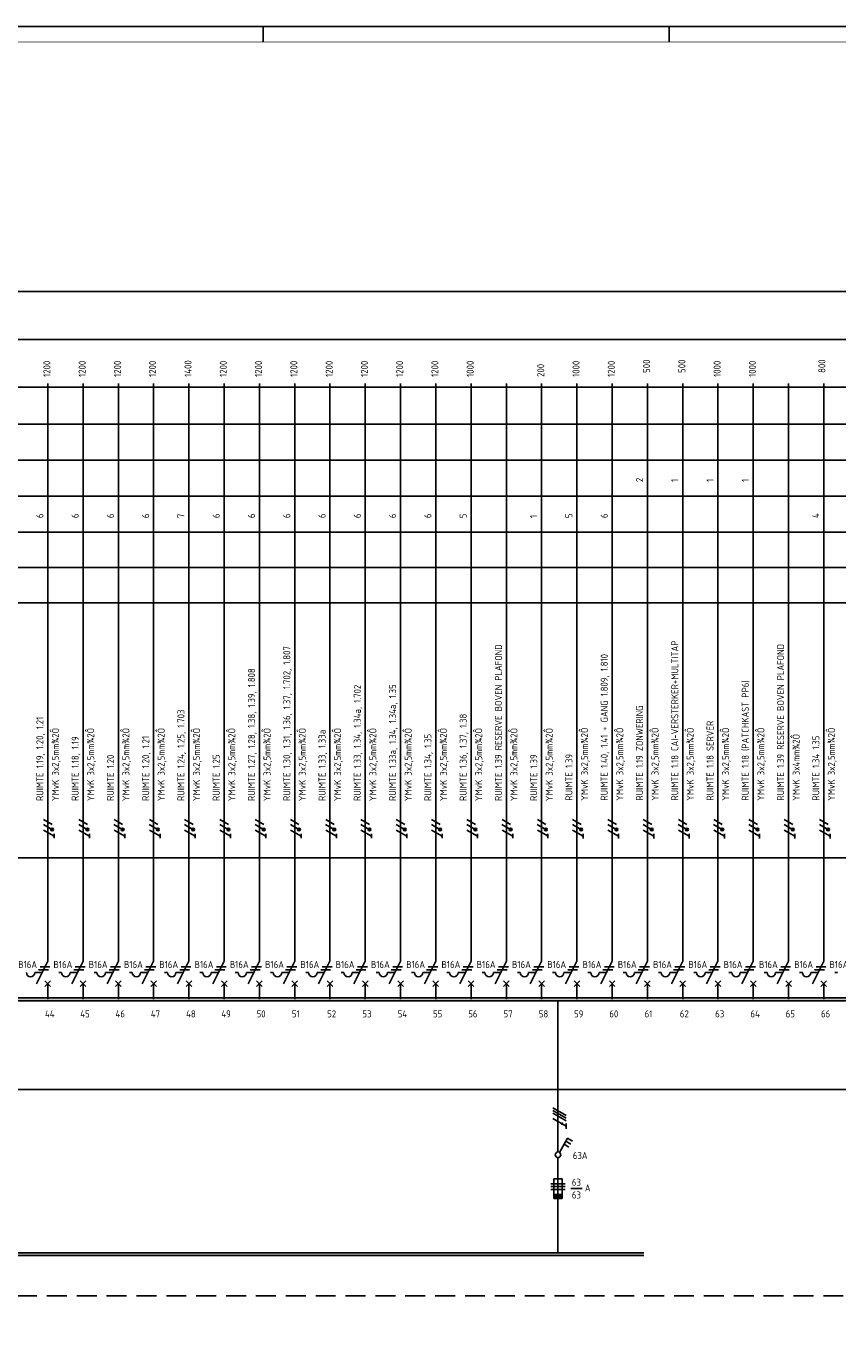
# Model space of a CAD drawing. Header units: millimetres. Extents: x 0 to 1189, y -5 to 836.
# Tile 5 of 10: x 259 to 518, y 416 to 836. Entities that reach past the tile are written whole.
import ezdxf
from ezdxf.enums import TextEntityAlignment as Align

# ---------------------------------------------------------------- set-up
doc = ezdxf.new("R2010")
doc.units = ezdxf.units.MM
doc.linetypes.add('HIDDEN', pattern=[9.525, 6.35, -3.175])
doc.layers.get('0').update_dxf_attribs({"linetype": 'CONTINUOUS'})
for name, color, linetype in [('1', 7, 'CONTINUOUS'), ('40', 1, 'CONTINUOUS'), ('70', 1, 'CONTINUOUS'), ('71', 2, 'CONTINUOUS'), ('73', 4, 'CONTINUOUS'), ('EL$2B---_KADER', 4, 'CONTINUOUS'), ('LIJN018', 210, 'CONTINUOUS'), ('LIJN025', 10, 'CONTINUOUS'), ('LIJN035', 50, 'CONTINUOUS'), ('LIJN050', 90, 'CONTINUOUS'), ('TEKST25', 10, 'CONTINUOUS'), ('TEKST35', 50, 'CONTINUOUS'), ('TEKST50', 90, 'CONTINUOUS')]:
    doc.layers.add(name, color=color, linetype=linetype)
doc.styles.add('5_0', font='iso.shx')
doc.styles.add('ISO', font='ISO.SHX')
doc.styles.add('NEN', font='iso.shx')
doc.styles.add('ROMAND', font='romand')

# ---------------------------------------------------------------- blocks, each defined once
blk = doc.blocks.new('A0')
at = {"layer": 'LIJN025'}
for p, q in [((334.5, 836), (334.5, 841)), ((464, 836), (464, 841))]:
    blk.add_line(p, q, dxfattribs=at)
blk.add_lwpolyline([(1189, 841), (1189, 0), (0, 0), (0, 841)], close=True, dxfattribs=at)
at = {"layer": 'LIJN050', "const_width": 0.2}
blk.add_lwpolyline([(1184, 836), (25, 836), (25, 5), (1184, 5)], close=True, dxfattribs=at)
at = {"layer": 'TEKST25', "style": 'ROMAND', "width": 2.899115}
blk.add_attdef('STATUS', text='', height=2.5, dxfattribs=at).set_placement((1143, 71.5), (1182, 71.5), align=Align.FIT)
at = {"layer": 'TEKST25', "style": 'ISO'}
for tag, p in [('E', (1144.25, 66)), ('NAAM-E', (1155.75, 66)), ('DATUM-E', (1174, 66)), ('D', (1144.25, 61)), ('NAAM-D', (1155.75, 61)), ('DATUM-D', (1174, 61)), ('C', (1144.25, 56)), ('NAAM-C', (1155.75, 56)), ('DATUM-C', (1174, 56)), ('B', (1144.25, 51)), ('NAAM-B', (1155.75, 51)), ('DATUM-B', (1174, 51)), ('A', (1144.25, 46)), ('NAAM-A', (1155.75, 46)), ('DATUM-A', (1174, 46))]:
    blk.add_attdef(tag, text='', height=2.5, dxfattribs=at).set_placement(p, align=Align.CENTER)
for tag, p in [('DATUM', (1021.75, 36.25)), ('SCHAAL', (1057, 36.25)), ('GETEKEND', (1087.25, 36.25)), ('GECONTOL.', (1122, 36.25)), ('FORMAAT', (1152.25, 28.25))]:
    blk.add_attdef(tag, p, '', height=2.5, dxfattribs=at)
at = {"layer": 'TEKST35', "style": 'ISO'}
for tag, p in [('PROJECT', (1023.5, 72.5)), ('PLAATS', (1023.5, 63.5)), ('INSTALLATIE-REGEL1', (1023.5, 52.5)), ('INSTALLATIE-REGEL2', (1023.5, 43.5))]:
    blk.add_attdef(tag, p, '', height=4, dxfattribs=at)
blk.add_attdef('PROJ.NR.', text='', height=4, dxfattribs=at).set_placement((1170, 23), align=Align.CENTER)
at = {"layer": 'TEKST50', "style": 'ISO'}
blk.add_attdef('FILE-NAAM', text='', height=5, dxfattribs=at).set_placement((1162.5, 7.5), align=Align.CENTER)

msp = doc.modelspace()

# ---------------------------------------------------------------- linework, layer by layer
at = {"color": 10}
for p, q in [((426.95, 491.3), (431.16, 488.86)), ((426.95, 490.45), (431.16, 488.02)), ((426.95, 490.45), (431.16, 488.02)), ((426.95, 489.61), (431.16, 487.18)), ((426.95, 487.92), (431.16, 485.49)), ((431.16, 486.33), (431.16, 484.64))]:
    msp.add_line(p, q, dxfattribs=at)
msp.add_line((426.95, 490.45), (431.16, 488.02))
at = {"color": 10, "const_width": 0.422}
msp.add_lwpolyline([(430, 486.4, 1), (429.79, 486.04, 1)], format="xyb", close=True, dxfattribs=at)
at = {"layer": '1', "color": 1}
for p, q in [((267.14, 580.05), (264.45, 581.61)), ((267.21, 581.61), (264.48, 583.18)), ((278.39, 580.05), (275.7, 581.61)), ((278.46, 581.61), (275.73, 583.18)), ((289.64, 580.05), (286.95, 581.61)), ((289.71, 581.61), (286.98, 583.18)), ((300.89, 580.05), (298.2, 581.61)), ((300.96, 581.61), (298.23, 583.18)), ((312.14, 580.05), (309.45, 581.61)), ((312.21, 581.61), (309.48, 583.18)), ((323.39, 580.06), (320.7, 581.61)), ((323.46, 581.61), (320.73, 583.18)), ((334.64, 580.06), (331.95, 581.61)), ((334.71, 581.61), (331.98, 583.18)), ((345.89, 580.06), (343.2, 581.61)), ((345.96, 581.61), (343.23, 583.18)), ((357.14, 580.06), (354.45, 581.61)), ((357.21, 581.61), (354.48, 583.18)), ((368.39, 580.06), (365.7, 581.61)), ((368.46, 581.61), (365.73, 583.18)), ((379.64, 580.06), (376.95, 581.61)), ((379.71, 581.61), (376.98, 583.18)), ((390.89, 580.06), (388.2, 581.61)), ((390.96, 581.61), (388.23, 583.18)), ((402.14, 580.06), (399.45, 581.61)), ((402.21, 581.61), (399.48, 583.18)), ((413.39, 580.06), (410.7, 581.61)), ((413.46, 581.61), (410.73, 583.18)), ((424.64, 580.06), (421.95, 581.61)), ((424.71, 581.61), (421.98, 583.18)), ((435.89, 580.03), (433.2, 581.58)), ((435.96, 581.58), (433.23, 583.15)), ((447.14, 580.03), (444.45, 581.58)), ((447.21, 581.58), (444.48, 583.15)), ((458.39, 580.03), (455.7, 581.58)), ((458.46, 581.58), (455.73, 583.15)), ((469.64, 580.03), (466.95, 581.58)), ((469.71, 581.58), (466.98, 583.15)), ((480.89, 580.03), (478.2, 581.58)), ((480.96, 581.58), (478.23, 583.15)), ((492.14, 580.03), (489.45, 581.58)), ((492.21, 581.58), (489.48, 583.15)), ((503.39, 580.03), (500.7, 581.58)), ((503.46, 581.58), (500.73, 583.15)), ((514.64, 580.03), (511.95, 581.58)), ((514.71, 581.58), (511.98, 583.15)), ((267.89, 577.86), (264.48, 579.83)), ((279.14, 577.86), (275.73, 579.83)), ((290.39, 577.86), (286.98, 579.83)), ((301.64, 577.86), (298.23, 579.83)), ((312.89, 577.86), (309.48, 579.83)), ((324.14, 577.86), (320.73, 579.83)), ((335.39, 577.86), (331.98, 579.83)), ((346.64, 577.86), (343.23, 579.83)), ((357.89, 577.86), (354.48, 579.83)), ((369.14, 577.86), (365.73, 579.83)), ((380.39, 577.86), (376.98, 579.83)), ((391.64, 577.86), (388.23, 579.83)), ((402.89, 577.86), (399.48, 579.83)), ((414.14, 577.86), (410.73, 579.83)), ((425.39, 577.86), (421.98, 579.83)), ((436.64, 577.84), (433.23, 579.8)), ((447.89, 577.84), (444.48, 579.8)), ((459.14, 577.84), (455.73, 579.8)), ((470.39, 577.84), (466.98, 579.8)), ((481.64, 577.84), (478.23, 579.8)), ((492.89, 577.84), (489.48, 579.8)), ((504.14, 577.84), (500.73, 579.8)), ((515.39, 577.84), (511.98, 579.8)), ((426.32, 467.09), (430.82, 467.09)), ((430.82, 467.09), (426.32, 467.09)), ((426.32, 466.19), (430.82, 466.19)), ((426.32, 465.29), (430.82, 465.29))]:
    msp.add_line(p, q, dxfattribs=at)
at = {"layer": '1', "color": 2}
for p, q in [((261.71, 534.43), (264.03, 534.43)), ((262.23, 530.83), (265.85, 538.06)), ((269.36, 534.43), (270.26, 534.43)), ((272.96, 534.43), (275.28, 534.43)), ((273.48, 530.83), (277.1, 538.06)), ((280.61, 534.43), (281.51, 534.43)), ((284.21, 534.43), (286.53, 534.43)), ((284.73, 530.83), (288.35, 538.06)), ((291.86, 534.43), (292.76, 534.43)), ((295.46, 534.43), (297.78, 534.43)), ((295.98, 530.83), (299.6, 538.06)), ((303.11, 534.43), (304.01, 534.43)), ((306.71, 534.43), (309.03, 534.43)), ((307.23, 530.83), (310.85, 538.06)), ((314.36, 534.43), (315.26, 534.43)), ((317.96, 534.43), (320.28, 534.43)), ((318.48, 530.83), (322.1, 538.06)), ((325.61, 534.43), (326.51, 534.43)), ((329.21, 534.43), (331.53, 534.43)), ((329.73, 530.83), (333.35, 538.06)), ((336.86, 534.43), (337.76, 534.43)), ((340.46, 534.43), (342.78, 534.43)), ((340.98, 530.83), (344.6, 538.06)), ((348.11, 534.43), (349.01, 534.43)), ((351.71, 534.43), (354.03, 534.43)), ((352.23, 530.83), (355.85, 538.06)), ((359.36, 534.43), (360.26, 534.43)), ((362.96, 534.43), (365.28, 534.43)), ((363.48, 530.83), (367.1, 538.06)), ((370.61, 534.43), (371.51, 534.43)), ((374.21, 534.43), (376.53, 534.43)), ((374.73, 530.83), (378.35, 538.06)), ((381.86, 534.43), (382.76, 534.43)), ((385.46, 534.43), (387.78, 534.43)), ((385.98, 530.83), (389.6, 538.06)), ((393.11, 534.43), (394.01, 534.43)), ((396.71, 534.43), (399.03, 534.43)), ((397.23, 530.83), (400.85, 538.06)), ((404.36, 534.43), (405.26, 534.43)), ((407.96, 534.43), (410.28, 534.43)), ((408.48, 530.83), (412.1, 538.06)), ((415.61, 534.43), (416.51, 534.43)), ((419.21, 534.43), (421.53, 534.43)), ((419.73, 530.83), (423.35, 538.06)), ((426.86, 534.43), (427.76, 534.43)), ((430.46, 534.43), (432.78, 534.43)), ((430.98, 530.83), (434.6, 538.06)), ((438.11, 534.43), (439.01, 534.43)), ((441.71, 534.43), (444.03, 534.43)), ((442.23, 530.83), (445.85, 538.06)), ((449.36, 534.43), (450.26, 534.43)), ((452.96, 534.43), (455.28, 534.43)), ((453.48, 530.83), (457.1, 538.06)), ((460.61, 534.43), (461.51, 534.43)), ((464.21, 534.43), (466.53, 534.43)), ((464.73, 530.83), (468.35, 538.06)), ((471.86, 534.43), (472.76, 534.43)), ((475.46, 534.43), (477.78, 534.43)), ((475.98, 530.83), (479.6, 538.06)), ((483.11, 534.43), (484.01, 534.43)), ((486.71, 534.43), (489.03, 534.43)), ((487.23, 530.83), (490.85, 538.06)), ((494.36, 534.43), (495.26, 534.43)), ((497.96, 534.43), (500.28, 534.43)), ((498.48, 530.83), (502.1, 538.06)), ((505.61, 534.43), (506.51, 534.43)), ((509.21, 534.43), (511.53, 534.43)), ((509.73, 530.83), (513.35, 538.06)), ((516.86, 534.43), (517.76, 534.43)), ((427.22, 468.67), (429.92, 468.67)), ((427.22, 462.37), (427.22, 468.67)), ((429.92, 468.67), (429.92, 462.37)), ((429.92, 463.72), (427.22, 463.72)), ((429.92, 463.49), (427.22, 463.49)), ((429.92, 463.27), (427.22, 463.27)), ((429.92, 463.04), (427.22, 463.04)), ((429.92, 462.82), (427.22, 462.82)), ((429.92, 462.59), (427.22, 462.59)), ((429.92, 462.37), (427.22, 462.37))]:
    msp.add_line(p, q, dxfattribs=at)
at = {"layer": '1', "color": 1}
for centre in [(267.21, 580.03), (278.46, 580.03), (289.71, 580.03), (289.71, 580.03), (300.96, 580.03), (300.96, 580.03), (312.21, 580.03), (312.21, 580.03), (323.46, 580.03), (323.46, 580.03), (334.71, 580.03), (345.96, 580.03), (357.21, 580.03), (368.46, 580.03), (379.71, 580.03), (390.96, 580.03), (402.21, 580.03), (413.46, 580.03), (424.71, 580.03), (435.96, 580), (447.21, 580), (458.46, 580), (469.71, 580), (480.96, 580), (492.21, 580), (503.46, 580), (514.71, 580)]:
    msp.add_circle(centre, 0.45, dxfattribs=at)
at = {"layer": '1', "color": 2}
for centre in [(260.36, 534.43), (271.61, 534.43), (282.86, 534.43), (294.11, 534.43), (305.36, 534.43), (316.61, 534.43), (327.86, 534.43), (339.11, 534.43), (350.36, 534.43), (361.61, 534.43), (372.86, 534.43), (384.11, 534.43), (395.36, 534.43), (406.61, 534.43), (417.86, 534.43), (429.11, 534.43), (440.36, 534.43), (451.61, 534.43), (462.86, 534.43), (474.11, 534.43), (485.36, 534.43), (496.61, 534.43), (507.86, 534.43)]:
    msp.add_arc(centre, 1.35, 180, 0, dxfattribs=at)
at = {"layer": '70'}
for p, q in [((267.88, 577.22), (267.88, 578.62)), ((279.13, 577.22), (279.13, 578.62)), ((290.38, 577.22), (290.38, 578.62)), ((301.63, 577.22), (301.63, 578.62)), ((312.88, 577.22), (312.88, 578.62)), ((324.13, 577.22), (324.13, 578.62)), ((335.38, 577.22), (335.38, 578.62)), ((346.63, 577.22), (346.63, 578.62)), ((357.88, 577.22), (357.88, 578.62)), ((369.13, 577.22), (369.13, 578.62)), ((380.38, 577.22), (380.38, 578.62)), ((391.63, 577.22), (391.63, 578.62)), ((402.88, 577.22), (402.88, 578.62)), ((414.13, 577.22), (414.13, 578.62)), ((425.38, 577.22), (425.38, 578.62)), ((436.63, 577.19), (436.63, 578.59)), ((447.88, 577.19), (447.88, 578.59)), ((459.13, 577.19), (459.13, 578.59)), ((470.38, 577.19), (470.38, 578.59)), ((481.63, 577.19), (481.63, 578.59)), ((492.88, 577.19), (492.88, 578.59)), ((504.13, 577.19), (504.13, 578.59)), ((515.38, 577.19), (515.38, 578.59)), ((262.91, 535.33), (266.06, 535.33)), ((263.36, 536.23), (266.51, 536.23)), ((274.16, 535.33), (277.31, 535.33)), ((274.61, 536.23), (277.76, 536.23)), ((285.41, 535.33), (288.56, 535.33)), ((285.86, 536.23), (289.01, 536.23)), ((296.66, 535.33), (299.81, 535.33)), ((297.11, 536.23), (300.26, 536.23)), ((307.91, 535.33), (311.06, 535.33)), ((308.36, 536.23), (311.51, 536.23)), ((319.16, 535.33), (322.31, 535.33)), ((319.61, 536.23), (322.76, 536.23)), ((330.41, 535.33), (333.56, 535.33)), ((330.86, 536.23), (334.01, 536.23)), ((341.66, 535.33), (344.81, 535.33)), ((342.11, 536.23), (345.26, 536.23)), ((352.91, 535.33), (356.06, 535.33)), ((353.36, 536.23), (356.51, 536.23)), ((364.16, 535.33), (367.31, 535.33)), ((364.61, 536.23), (367.76, 536.23)), ((375.41, 535.33), (378.56, 535.33)), ((375.86, 536.23), (379.01, 536.23)), ((386.66, 535.33), (389.81, 535.33)), ((387.11, 536.23), (390.26, 536.23)), ((397.91, 535.33), (401.06, 535.33)), ((398.36, 536.23), (401.51, 536.23)), ((409.16, 535.33), (412.31, 535.33)), ((409.61, 536.23), (412.76, 536.23)), ((420.41, 535.33), (423.56, 535.33)), ((420.86, 536.23), (424.01, 536.23)), ((431.66, 535.33), (434.81, 535.33)), ((432.11, 536.23), (435.26, 536.23)), ((442.91, 535.33), (446.06, 535.33)), ((443.36, 536.23), (446.51, 536.23)), ((454.16, 535.33), (457.31, 535.33)), ((454.61, 536.23), (457.76, 536.23)), ((465.41, 535.33), (468.56, 535.33)), ((465.86, 536.23), (469.01, 536.23)), ((476.66, 535.33), (479.81, 535.33)), ((477.11, 536.23), (480.26, 536.23)), ((487.91, 535.33), (491.06, 535.33)), ((488.36, 536.23), (491.51, 536.23)), ((499.16, 535.33), (502.31, 535.33)), ((499.61, 536.23), (502.76, 536.23)), ((510.41, 535.33), (513.56, 535.33)), ((510.86, 536.23), (514.01, 536.23)), ((432.64, 465.53), (436.24, 465.53))]:
    msp.add_line(p, q, dxfattribs=at)
at = {"layer": '70', "const_width": 0.45}
for points in [[(267.21, 580.26, 1), (267.21, 579.81, 1)], [(278.46, 580.26, 1), (278.46, 579.81, 1)], [(289.71, 580.26, 1), (289.71, 579.81, 1)], [(300.96, 580.26, 1), (300.96, 579.81, 1)], [(312.21, 580.26, 1), (312.21, 579.81, 1)], [(323.46, 580.26, 1), (323.46, 579.81, 1)], [(334.71, 580.26, 1), (334.71, 579.81, 1)], [(345.96, 580.26, 1), (345.96, 579.81, 1)], [(357.21, 580.26, 1), (357.21, 579.81, 1)], [(368.46, 580.26, 1), (368.46, 579.81, 1)], [(379.71, 580.26, 1), (379.71, 579.81, 1)], [(390.96, 580.26, 1), (390.96, 579.81, 1)], [(402.21, 580.26, 1), (402.21, 579.81, 1)], [(413.46, 580.26, 1), (413.46, 579.81, 1)], [(424.71, 580.26, 1), (424.71, 579.81, 1)], [(435.96, 580.23, 1), (435.96, 579.78, 1)], [(447.21, 580.23, 1), (447.21, 579.78, 1)], [(503.46, 580.23, 1), (503.46, 579.78, 1)], [(514.71, 580.23, 1), (514.71, 579.78, 1)]]:
    msp.add_lwpolyline(points, format="xyb", close=True, dxfattribs=at)
at = {"layer": '70'}
for centre, start, end in [((289.71, 580.03), 90, 270), ((289.71, 580.03), 270, 90), ((300.96, 580.03), 90, 270), ((300.96, 580.03), 270, 90), ((312.21, 580.03), 90, 270), ((312.21, 580.03), 270, 90), ((323.46, 580.03), 90, 270), ((323.46, 580.03), 270, 90), ((458.46, 580), 90, 270), ((458.46, 580), 270, 90), ((469.71, 580), 90, 270), ((469.71, 580), 270, 90), ((480.96, 580), 90, 270), ((480.96, 580), 270, 90), ((492.21, 580), 90, 270), ((492.21, 580), 270, 90)]:
    msp.add_arc(centre, 0.225, start, end, dxfattribs=at)
at = {"layer": '71'}
for p, q in [((264.95, 529.93), (266.75, 531.73)), ((266.75, 529.93), (264.95, 531.73)), ((276.2, 529.93), (278, 531.73)), ((278, 529.93), (276.2, 531.73)), ((287.45, 529.93), (289.25, 531.73)), ((289.25, 529.93), (287.45, 531.73)), ((298.7, 529.93), (300.5, 531.73)), ((300.5, 529.93), (298.7, 531.73)), ((309.95, 529.93), (311.75, 531.73)), ((311.75, 529.93), (309.95, 531.73)), ((321.2, 529.93), (323, 531.73)), ((323, 529.93), (321.2, 531.73)), ((334.25, 529.93), (332.45, 531.73)), ((332.45, 529.93), (334.25, 531.73)), ((345.5, 529.93), (343.7, 531.73)), ((343.7, 529.93), (345.5, 531.73)), ((356.75, 529.93), (354.95, 531.73)), ((354.95, 529.93), (356.75, 531.73)), ((368, 529.93), (366.2, 531.73)), ((366.2, 529.93), (368, 531.73)), ((379.25, 529.93), (377.45, 531.73)), ((377.45, 529.93), (379.25, 531.73)), ((390.5, 529.93), (388.7, 531.73)), ((388.7, 529.93), (390.5, 531.73)), ((401.75, 529.93), (399.95, 531.73)), ((399.95, 529.93), (401.75, 531.73)), ((413, 529.93), (411.2, 531.73)), ((411.2, 529.93), (413, 531.73)), ((424.25, 529.93), (422.45, 531.73)), ((422.45, 529.93), (424.25, 531.73)), ((435.5, 529.93), (433.7, 531.73)), ((433.7, 529.93), (435.5, 531.73)), ((444.95, 529.93), (446.75, 531.73)), ((446.75, 529.93), (444.95, 531.73)), ((458, 529.93), (456.2, 531.73)), ((456.2, 529.93), (458, 531.73)), ((469.25, 529.93), (467.45, 531.73)), ((467.45, 529.93), (469.25, 531.73)), ((480.5, 529.93), (478.7, 531.73)), ((478.7, 529.93), (480.5, 531.73)), ((491.75, 529.93), (489.95, 531.73)), ((489.95, 529.93), (491.75, 531.73)), ((503, 529.93), (501.2, 531.73)), ((501.2, 529.93), (503, 531.73)), ((514.25, 529.93), (512.45, 531.73)), ((512.45, 529.93), (514.25, 531.73)), ((429.03, 477.1), (431.64, 481.62)), ((430.51, 479.67), (432.07, 478.77)), ((431.07, 480.64), (432.63, 479.74)), ((431.64, 481.62), (433.2, 480.72))]:
    msp.add_line(p, q, dxfattribs=at)
msp.add_circle((428.57, 476.32), 0.9, dxfattribs=at)
at = {"layer": '73'}
for p, q in [((141.34, 526.34), (1035.54, 526.34)), ((233.4, 526.34), (1127.6, 526.34)), ((141.34, 525.44), (1035.54, 525.44)), ((233.4, 525.44), (1127.6, 525.44)), ((84.21, 445.08), (455.91, 445.08)), ((84.21, 444.18), (455.91, 444.18))]:
    msp.add_line(p, q, dxfattribs=at)
for points in [[(1035.54, 525.44), (1035.54, 526.34), (130.08, 525.44), (130.08, 526.34)], [(1127.6, 525.44), (1127.6, 526.34), (222.14, 525.44), (222.14, 526.34)], [(455.91, 444.18), (455.91, 445.08), (84.21, 444.18), (84.21, 445.08)]]:
    msp.add_solid(points, dxfattribs=at)
at = {"layer": 'LIJN018', "color": 9, "linetype": 'Continuous'}
for p, q in [((165.27, 751.53), (765.73, 751.53)), ((259.24, 751.54), (859.7, 751.54)), ((165.27, 736.23), (765.73, 736.23)), ((259.24, 736.24), (859.7, 736.24)), ((165.27, 720.96), (765.73, 720.96)), ((259.24, 720.96), (859.7, 720.96)), ((165.27, 709.26), (765.73, 709.26)), ((259.24, 709.26), (859.7, 709.26)), ((165.27, 697.76), (765.73, 697.76)), ((259.24, 697.77), (859.7, 697.77)), ((165.27, 686.24), (765.73, 686.24)), ((259.24, 686.24), (859.7, 686.24)), ((165.27, 674.81), (765.73, 674.81)), ((259.24, 674.81), (859.7, 674.81)), ((165.27, 663.56), (765.73, 663.56)), ((259.24, 663.56), (859.7, 663.56)), ((165.27, 652.22), (765.73, 652.22)), ((259.24, 652.22), (859.7, 652.22))]:
    msp.add_line(p, q, dxfattribs=at)
at = {"layer": 'LIJN025', "linetype": 'HIDDEN'}
for p, q in [((119.1, 570.96), (1062.49, 570.96)), ((211.24, 570.96), (1154.63, 570.96)), ((1062.49, 497.16), (94.57, 497.16)), ((1154.63, 497.16), (186.71, 497.16)), ((1062.49, 431.33), (72.68, 431.33))]:
    msp.add_line(p, q, dxfattribs=at)
at = {"layer": 'LIJN035'}
for p, q in [((265.85, 538.06), (265.85, 722.16)), ((277.1, 538.06), (277.1, 722.16)), ((288.35, 538.06), (288.35, 722.16)), ((299.6, 538.06), (299.6, 722.16)), ((310.85, 538.06), (310.85, 722.16)), ((322.1, 557.46), (322.1, 722.16)), ((333.35, 557.46), (333.35, 722.16)), ((344.6, 557.46), (344.6, 722.16)), ((355.85, 557.46), (355.85, 722.16)), ((367.1, 557.46), (367.1, 722.16)), ((378.35, 557.46), (378.35, 722.16)), ((389.6, 538.06), (389.6, 722.16)), ((400.85, 538.06), (400.85, 722.16)), ((412.1, 538.06), (412.1, 722.16)), ((423.35, 538.06), (423.35, 722.16)), ((434.6, 538.06), (434.6, 722.16)), ((445.85, 538.06), (445.85, 722.16)), ((457.1, 538.06), (457.1, 722.16)), ((468.35, 538.06), (468.35, 722.16)), ((479.6, 538.06), (479.6, 722.16)), ((490.85, 538.06), (490.85, 722.16)), ((502.1, 538.06), (502.1, 722.16)), ((513.35, 538.06), (513.35, 722.16)), ((322.1, 538.06), (322.1, 570.96)), ((333.35, 538.06), (333.35, 570.96)), ((344.6, 538.06), (344.6, 570.96)), ((355.85, 538.06), (355.85, 570.96)), ((367.1, 538.06), (367.1, 570.96)), ((378.35, 538.06), (378.35, 570.96)), ((265.85, 525.96), (265.85, 530.91)), ((277.1, 525.96), (277.1, 530.91)), ((288.35, 525.96), (288.35, 530.91)), ((299.6, 525.96), (299.6, 530.91)), ((310.85, 525.96), (310.85, 530.91)), ((322.1, 525.96), (322.1, 530.91)), ((333.35, 525.96), (333.35, 530.91)), ((344.6, 525.96), (344.6, 530.91)), ((355.85, 525.96), (355.85, 530.91)), ((367.1, 525.96), (367.1, 530.91)), ((378.35, 525.96), (378.35, 530.91)), ((389.6, 525.96), (389.6, 530.91)), ((400.85, 525.96), (400.85, 530.91)), ((412.1, 525.96), (412.1, 530.91)), ((423.35, 525.96), (423.35, 530.91)), ((434.6, 525.96), (434.6, 530.91)), ((445.85, 525.96), (445.85, 530.91)), ((457.1, 525.96), (457.1, 530.91)), ((468.35, 525.96), (468.35, 530.91)), ((479.6, 525.96), (479.6, 530.91)), ((490.85, 525.96), (490.85, 530.91)), ((502.1, 525.96), (502.1, 530.91)), ((513.35, 525.96), (513.35, 530.91)), ((428.57, 477.22), (428.57, 525.29)), ((428.57, 475.42), (428.57, 445.28))]:
    msp.add_line(p, q, dxfattribs=at)

# ---------------------------------------------------------------- block references
at = {"layer": 'EL$2B---_KADER'}
msp.add_blockref('A0', (0, -5), dxfattribs=at)

# ---------------------------------------------------------------- texts
at = {"layer": '40', "style": 'NEN'}
for s, p in [('1200', (266.69, 724.27)), ('1200', (277.94, 724.27)), ('1200', (289.19, 724.27)), ('1200', (300.34, 724.27)), ('1400', (311.69, 724.27)), ('1200', (322.94, 724.27)), ('1200', (334.19, 724.27)), ('1200', (345.44, 724.27)), ('1200', (356.69, 724.27)), ('1200', (367.94, 724.27)), ('1200', (379.19, 724.27)), ('1200', (390.44, 724.27)), ('1000', (401.69, 724.27)), ('200', (424.19, 724.27)), ('1000', (435.44, 724.27)), ('1200', (446.69, 724.27)), (' 500', (457.94, 724.27)), (' 500', (469.19, 724.27)), ('1000', (480.44, 724.27)), ('1000', (491.69, 724.27)), (' 800', (513.87, 724.27)), ('2', (455.69, 690.76)), ('1', (466.94, 690.76)), ('1', (478.19, 690.76)), ('1', (489.44, 690.76)), ('6', (264.44, 679.27)), ('6', (275.69, 679.27)), ('6', (286.94, 679.27)), ('6', (298.19, 679.27)), ('7', (309.44, 679.27)), ('6', (320.69, 679.27)), ('6', (331.94, 679.27)), ('6', (343.19, 679.27)), ('6', (354.44, 679.27)), ('6', (365.69, 679.27)), ('6', (376.94, 679.27)), ('6', (388.19, 679.27)), ('5', (399.44, 679.27)), ('1', (421.94, 679.27)), ('5', (433.19, 679.27)), ('6', (444.44, 679.27)), ('4', (511.88, 679.27)), ('RUIMTE 1.30, 1.31, 1.36, 1.37, 1.702, 1.807', (343.19, 589.1)), ('RUIMTE 1.18 CAI-VERSTERKER+MULTITAP', (466.94, 589.23)), ('RUIMTE 1.39 RESERVE BOVEN PLAFOND', (410.69, 589.1)), ('RUIMTE 1.40, 1.41 + GANG 1.809, 1.810', (444.44, 589.23)), ('RUIMTE 1.39 RESERVE BOVEN PLAFOND', (500.69, 589.23)), ('RUIMTE 1.27, 1.28, 1.38, 1.39, 1.808', (331.94, 589.1)), ('RUIMTE 1.33, 1.34, 1.34a, 1.702', (365.69, 589.1)), ('RUIMTE 1.33a, 1.34, 1.34a, 1.35', (376.94, 589.1)), ('RUIMTE 1.18 (PATCHKAST PP6) ', (489.44, 589.23)), ('RUIMTE 1.24, 1.25, 1.703', (309.44, 589.13)), ('RUIMTE 1.19 ZONWERING ', (455.69, 589.23)), ('RUIMTE 1.19, 1.20, 1.21', (264.44, 589.13)), ('RUIMTE 1.36, 1.37, 1.38', (399.44, 589.1)), ('RUIMTE 1.18 SERVER', (478.19, 589.23)), (' YMvK 3x2,5mm¾2Ô', (269.39, 587.78)), ('RUIMTE 1.18, 1.19', (275.69, 589.13)), (' YMvK 3x2,5mm¾2Ô', (280.64, 587.78)), (' YMvK 3x2,5mm¾2Ô', (291.89, 587.78)), ('RUIMTE 1.20, 1.21', (298.19, 589.13)), (' YMvK 3x2,5mm¾2Ô', (303.14, 587.78)), (' YMvK 3x2,5mm¾2Ô', (314.39, 587.78)), (' YMvK 3x2,5mm¾2Ô', (325.64, 587.75)), (' YMvK 3x2,5mm¾2Ô', (336.89, 587.75)), (' YMvK 3x2,5mm¾2Ô', (348.14, 587.75)), ('RUIMTE 1.33, 1.33a', (354.44, 589.1)), (' YMvK 3x2,5mm¾2Ô', (359.39, 587.75)), (' YMvK 3x2,5mm¾2Ô', (370.64, 587.75)), (' YMvK 3x2,5mm¾2Ô', (381.89, 587.75)), (' YMvK 3x2,5mm¾2Ô', (381.89, 587.75)), ('RUIMTE 1.34, 1.35', (388.19, 589.1)), (' YMvK 3x2,5mm¾2Ô', (393.14, 587.75)), (' YMvK 3x2,5mm¾2Ô', (404.39, 587.75)), (' YMvK 3x2,5mm¾2Ô', (415.64, 587.75)), (' YMvK 3x2,5mm¾2Ô', (426.89, 587.75)), (' YMvK 3x2,5mm¾2Ô', (438.14, 587.88)), (' YMvK 3x2,5mm¾2Ô', (449.39, 587.88)), (' YMvK 3x2,5mm¾2Ô', (460.64, 587.88)), (' YMvK 3x2,5mm¾2Ô', (471.89, 587.88)), (' YMvK 3x2,5mm¾2Ô', (483.14, 587.88)), (' YMvK 3x2,5mm¾2Ô', (494.39, 587.88)), (' YMvK 3x4mm¾2Ô', (505.64, 587.88)), (' YMvK 3x2,5mm¾2Ô', (516.89, 587.88)), ('RUIMTE 1.34 1.35', (511.94, 589.23)), ('RUIMTE 1.20', (286.94, 589.13)), ('RUIMTE 1.25', (320.69, 589.1)), ('RUIMTE 1.39', (421.94, 589.1)), ('RUIMTE 1.39', (433.19, 589.23))]:
    msp.add_text(s, height=2.25, rotation=90, dxfattribs=at).set_placement(p)
for p in [(434.44, 466.43), (434.44, 462.38)]:
    msp.add_text('63', height=2.25, dxfattribs=at).set_placement(p, align=Align.CENTER)
msp.add_text('A', height=2.25, dxfattribs=at).set_placement((437.14, 464.63))
at = {"layer": 'TEKST25', "style": '5_0'}
for s, p in [('B16A', (256.4, 535.86)), ('B16A', (267.65, 535.86)), ('B16A', (278.9, 535.86)), ('B16A', (290.15, 535.86)), ('B16A', (301.4, 535.86)), ('B16A', (312.65, 535.86)), ('B16A', (323.9, 535.86)), ('B16A', (335.15, 535.86)), ('B16A', (346.4, 535.86)), ('B16A', (357.65, 535.86)), ('B16A', (368.9, 535.86)), ('B16A', (380.15, 535.86)), ('B16A', (391.4, 535.86)), ('B16A', (402.65, 535.86)), ('B16A', (413.9, 535.86)), ('B16A', (425.15, 535.86)), ('B16A', (436.4, 535.86)), ('B16A', (447.65, 535.86)), ('B16A', (458.9, 535.86)), ('B16A', (470.15, 535.86)), ('B16A', (481.4, 535.86)), ('B16A', (492.65, 535.86)), ('B16A', (503.9, 535.86)), ('B16A', (515.15, 535.86)), ('44', (264.95, 520.11)), ('45', (276.2, 520.11)), ('46', (287.45, 520.11)), ('47', (298.7, 520.11)), ('48', (309.95, 520.11)), ('49', (321.2, 520.11)), ('50', (332.45, 520.11)), ('51', (343.7, 520.11)), ('52', (354.95, 520.11)), ('53', (366.2, 520.11)), ('54', (377.45, 520.11)), ('55', (388.7, 520.11)), ('56', (399.95, 520.11)), ('57', (411.2, 520.11)), ('58', (422.45, 520.11)), ('59', (433.7, 520.11)), ('60', (444.95, 520.11)), ('61', (456.2, 520.11)), ('62', (467.45, 520.11)), ('63', (478.7, 520.11)), ('64', (489.95, 520.11)), ('65', (501.2, 520.11)), ('66', (512.45, 520.11)), ('63A', (433.3, 474.97))]:
    msp.add_text(s, height=2.25, dxfattribs=at).set_placement(p)

doc.saveas('drawing.dxf')
